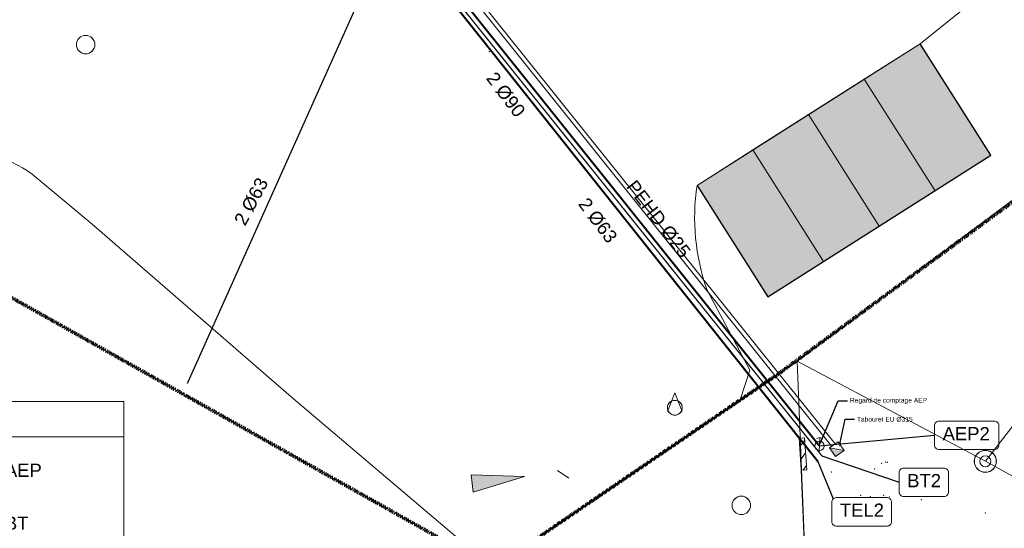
# Model space of a CAD drawing. Header units: centimetres. Extents: x -11246 to 29725, y -11714 to 13666.
# Tile 15 of 79: x 3146 to 3519, y 2167 to 2359. Entities that reach past the tile are written whole.
import ezdxf
from ezdxf import colors
from ezdxf.entities.mleader import LeaderData, LeaderLine
from ezdxf.enums import TextEntityAlignment as Align
from ezdxf.lldxf.tags import DXFTag
from ezdxf.math import Vec2, Vec3

# ---------------------------------------------------------------- set-up
doc = ezdxf.new("R2010")
doc.units = ezdxf.units.CM
doc.linetypes.add('Centre 2', pattern=[0.03175, 0.00635, -0.004763, 0.015875, -0.004763])
doc.linetypes.add('IMPORT-BORDCHAUSSEE', pattern=[0])
for name, color, linetype, lineweight in [('0- Cloture', 7, 'Continuous', 5), ('0- Emprise', 7, 'Continuous', 5), ('Ass - EU - Regards', 1, 'Continuous', 0), ('Ass - EU - Réseau', 1, 'Continuous', 0), ('Caches des symboles', 7, 'Continuous', 5), ('COV_EPURE_LEGENDE', 7, 'Continuous', 5), ('COV_EPURES', 7, 'Continuous', 5), ('Regard', 7, 'Continuous', 5), ('Réseaux divers - AEP - Réseau', 160, 'Texte-AEP', 0), ('Réseaux divers - AEP - Textes - Noeuds', 160, 'Continuous', 0), ('Réseaux divers - AEP - Textes - Tronçons', 160, 'Continuous', 0), ('Réseaux divers - BT - Réseau', 1, 'Texte-BT', 0), ('Réseaux divers - BT - Textes - Noeuds', 174, 'Continuous', 0), ('Réseaux divers - BT - Textes - Tronçons', 174, 'Continuous', 0), ('Réseaux divers - Légende', 1, 'Continuous', 0), ('Réseaux divers - Telecom - Réseau', 92, 'Texte-Telecom', 0), ('Réseaux divers - Telecom - Textes - Noeuds', 92, 'Continuous', 0), ('Réseaux divers - Telecom - Textes - Tronçons', 92, 'Continuous', 0), ('Terrain - Points', 54, 'Continuous', 0)]:
    doc.layers.add(name, color=color, linetype=linetype, lineweight=lineweight)
doc.layers.add('0- nouvelle giration', color=7, linetype='Continuous')
for name, color, linetype, lineweight, true_color in [('BORNE-ANCIENNE', 7, 'Continuous', 5, 0x003f7f), ('CADASTRE', 190, 'IMPORT-BORDCHAUSSEE', 5, 0x7f00ff), ('INACTIF', 4, 'Continuous', 5, 0x00ffff), ('MUR', 7, 'Continuous', 5, 0x7f3f00), ('POLYGO', 7, 'Continuous', 5, 0xa50000), ('PORTAIL', 6, 'Continuous', 5, 0xff00ff), ('VERDI_CLOTURE LIMITE DE PROPRIETE', 1, 'Continuous', 5, 0xff0000), ('VERDI_Place permeable', 7, 'Continuous', 5, 0x7fffbf)]:
    doc.layers.add(name, color=color, linetype=linetype, lineweight=lineweight, true_color=true_color)
doc.styles.add('Etiquette noeud réseaux divers', font='arial.ttf', dxfattribs={"height": 0.5})
doc.styles.add('Etiquette tronçon réseaux divers', font='arial.ttf', dxfattribs={"height": 0.5})
doc.styles.add('Lignes', font='arial.ttf', dxfattribs={"height": 0.35})
doc.styles.add('Légende réseaux divers', font='arial.ttf', dxfattribs={"height": 0.5})
doc.styles.get("Standard").update_dxf_attribs({"font": 'arial.ttf'})
doc.styles.add('Tronçons', font='arial.ttf', dxfattribs={"height": 0.5})
tags = doc.linetypes.add('Texte-AEP', pattern='A,5,-0.25,["AEP",Lignes,S=1,R=0,X=0,Y=-0.18],-1.25', length=6.5).pattern_tags.tags
tags[15:16] = [DXFTag(74, 4), DXFTag(75, 0), DXFTag(340, '0'), DXFTag(46, 0.0), DXFTag(50, 0.0), DXFTag(44, 0.0), DXFTag(45, 0.0)]
tags[4:5] = [DXFTag(74, 4), DXFTag(75, 0), DXFTag(340, '0'), DXFTag(46, 0.0), DXFTag(50, 0.0), DXFTag(44, 0.0), DXFTag(45, 0.0)]
tags = doc.linetypes.add('Texte-BT', pattern='A,5,-0.25,["BT",Lignes,S=1,R=0,X=0,Y=-0.18],-1.25', length=6.5).pattern_tags.tags
tags[15:16] = [DXFTag(74, 4), DXFTag(75, 0), DXFTag(340, '0'), DXFTag(46, 0.0), DXFTag(50, 0.0), DXFTag(44, 0.0), DXFTag(45, 0.0)]
tags[4:5] = [DXFTag(74, 4), DXFTag(75, 0), DXFTag(340, '0'), DXFTag(46, 0.0), DXFTag(50, 0.0), DXFTag(44, 0.0), DXFTag(45, 0.0)]
tags = doc.linetypes.add('Texte-Telecom', pattern='A,5,-0.25,["TEL",Lignes,S=1,R=0,X=0,Y=-0.18],-1.25', length=6.5).pattern_tags.tags
tags[15:16] = [DXFTag(74, 4), DXFTag(75, 0), DXFTag(340, '0'), DXFTag(46, 0.0), DXFTag(50, 0.0), DXFTag(44, 0.0), DXFTag(45, 0.0)]
tags[4:5] = [DXFTag(74, 4), DXFTag(75, 0), DXFTag(340, '0'), DXFTag(46, 0.0), DXFTag(50, 0.0), DXFTag(44, 0.0), DXFTag(45, 0.0)]
doc.dimstyles.get("Standard").update_dxf_attribs({"dimtxt": 0.18, "dimasz": 0.18, "dimexe": 0.18, "dimexo": 0.0625, "dimgap": 0.09, "dimtad": 0, "dimtih": 1, "dimtoh": 1, "dimdec": 4, "dimzin": 0, "dimdsep": 46, "dimtxsty": 'Standard', "dimcen": 0.09, "dimadec": 0, "dimazin": 0, "dimtfac": 1, "dimtdec": 4, "dimtofl": 0, "dimtmove": 0, "dimatfit": 3, "dimfxl": 1, "dimtolj": 1, "dimtzin": 0, "dimarcsym": 0})

# ---------------------------------------------------------------- blocks, each defined once
blk = doc.blocks.new('APS_VERDI_PLAN MASSE_V2_REVIT_dwg_zs_cache-14888816-RDC Bâtiment 500')
at = {"layer": 'Caches des symboles', "flags": 128}
blk.add_lwpolyline([(-43.642, -51.369), (-43.743, -51.411), (-43.821, -51.489), (-43.863, -51.59), (-43.863, -51.7), (-43.821, -51.801), (-43.743, -51.879), (-43.642, -51.921), (-43.532, -51.921), (-43.431, -51.879), (-43.353, -51.801), (-43.311, -51.7), (-43.311, -51.59), (-43.353, -51.489), (-43.431, -51.411), (-43.532, -51.369), (-43.642, -51.369)], dxfattribs=at)
blk = doc.blocks.new('APS_VERDI_PLAN MASSE_V2_REVIT_dwg_4-14888817-RDC Bâtiment 500')
at = {"layer": 'INACTIF'}
blk.add_circle((-43.587, -51.645), 0.281, dxfattribs=at)
at = {"layer": 'POLYGO', "flags": 128}
blk.add_lwpolyline([(-43.868, -51.785), (-43.587, -51.083), (-43.306, -51.785)], dxfattribs=at)
blk.add_blockref('APS_VERDI_PLAN MASSE_V2_REVIT_dwg_zs_cache-14888816-RDC Bâtiment 500', (0, 0))
blk = doc.blocks.new('APS_VERDI_PLAN MASSE_V2_REVIT_dwg_zs_cache-14888839-RDC Bâtiment 500')
at = {"layer": 'Caches des symboles', "flags": 128}
blk.add_lwpolyline([(-41.139, -54.995), (-41.265, -55.047), (-41.362, -55.144), (-41.414, -55.27), (-41.414, -55.406), (-41.362, -55.532), (-41.265, -55.629), (-41.139, -55.681), (-41.002, -55.681), (-40.876, -55.629), (-40.78, -55.532), (-40.727, -55.406), (-40.727, -55.27), (-40.78, -55.144), (-40.876, -55.047), (-41.002, -54.995)], close=True, dxfattribs=at)
blk = doc.blocks.new('APS_VERDI_PLAN MASSE_V2_REVIT_dwg_GU14-14888840-RDC Bâtiment 500')
at = {"layer": 'Regard'}
blk.add_circle((-41.071, -55.338), 0.35, dxfattribs=at)
blk.add_blockref('APS_VERDI_PLAN MASSE_V2_REVIT_dwg_zs_cache-14888839-RDC Bâtiment 500', (0, 0))
blk = doc.blocks.new('APS_VERDI_PLAN MASSE_V2_REVIT_dwg_zs_cache-14888843-RDC Bâtiment 500')
at = {"layer": 'Caches des symboles', "flags": 128}
blk.add_lwpolyline([(-65.966, -37.568), (-66.092, -37.62), (-66.188, -37.717), (-66.241, -37.843), (-66.241, -37.979), (-66.188, -38.106), (-66.092, -38.202), (-65.966, -38.254), (-65.829, -38.254), (-65.703, -38.202), (-65.606, -38.106), (-65.554, -37.979), (-65.554, -37.843), (-65.606, -37.717), (-65.703, -37.62), (-65.829, -37.568)], close=True, dxfattribs=at)
blk = doc.blocks.new('APS_VERDI_PLAN MASSE_V2_REVIT_dwg_GU14-14888844-RDC Bâtiment 500')
at = {"layer": 'Regard'}
blk.add_circle((-65.897, -37.911), 0.35, dxfattribs=at)
blk.add_blockref('APS_VERDI_PLAN MASSE_V2_REVIT_dwg_zs_cache-14888843-RDC Bâtiment 500', (0, 0))
blk = doc.blocks.new('APS_VERDI_PLAN MASSE_V2_REVIT_dwg_zs_cache-14888859-RDC Bâtiment 500')
at = {"layer": 'Caches des symboles', "flags": 128}
blk.add_lwpolyline([(-31.91, -53.258), (-32.062, -53.321), (-32.178, -53.436), (-32.24, -53.588), (-32.24, -53.752), (-32.178, -53.903), (-32.062, -54.019), (-31.91, -54.082), (-31.746, -54.082), (-31.595, -54.019), (-31.479, -53.903), (-31.416, -53.752), (-31.416, -53.588), (-31.479, -53.436), (-31.595, -53.321), (-31.746, -53.258)], close=True, dxfattribs=at)
blk = doc.blocks.new('APS_VERDI_PLAN MASSE_V2_REVIT_dwg_STP8-14888860-RDC Bâtiment 500')
at = {"layer": 'BORNE-ANCIENNE'}
for radius in [0.42, 0.21]:
    blk.add_circle((-31.828, -53.67), radius, dxfattribs=at)
blk.add_blockref('APS_VERDI_PLAN MASSE_V2_REVIT_dwg_zs_cache-14888859-RDC Bâtiment 500', (0, 0))
blk = doc.blocks.new('Boite de branchement 40x40', base_point=(82.196, 7.413))
at = {"linetype": 'Continuous'}
blk.add_hatch(color=0, dxfattribs=at).paths.add_polyline_path([(82.396, 7.213), (81.996, 7.213), (82.396, 7.613)])
at = {"color": 0, "linetype": 'Continuous', "lineweight": -2, "elevation": 0, "flags": 128}
blk.add_lwpolyline([(81.996, 7.613), (82.396, 7.613), (82.396, 7.213), (81.996, 7.213)], close=True, dxfattribs=at)
blk.add_lwpolyline([(82.396, 7.613), (81.996, 7.213)], dxfattribs=at)
blk = doc.blocks.new('MENSURA_LEADER9', base_point=(1991130.632, 7239885.429))
at = {"layer": 'Réseaux divers - AEP - Textes - Noeuds', "flags": 128}
blk.add_lwpolyline([(1991132.901, 7239885.429), (1991132.901, 7239885.429, 0.414214), (1991133.071, 7239885.6), (1991133.071, 7239886.334), (1991133.071, 7239886.334, 0.414214), (1991132.901, 7239886.504), (1991130.802, 7239886.504), (1991130.802, 7239886.504, 0.414214), (1991130.632, 7239886.334), (1991130.632, 7239885.6), (1991130.632, 7239885.6, 0.414214), (1991130.802, 7239885.429)], format="xyb", close=True, dxfattribs=at)
blk = doc.blocks.new('MENSURA_LEADER11', base_point=(1991128.077, 7239883.547))
at = {"layer": 'Réseaux divers - BT - Textes - Noeuds', "flags": 128}
blk.add_lwpolyline([(1991129.782, 7239883.547), (1991129.782, 7239883.547, 0.414214), (1991129.953, 7239883.718), (1991129.953, 7239884.451), (1991129.953, 7239884.451, 0.414214), (1991129.782, 7239884.622), (1991128.248, 7239884.622), (1991128.248, 7239884.622, 0.414214), (1991128.077, 7239884.451), (1991128.077, 7239883.718), (1991128.077, 7239883.718, 0.414214), (1991128.248, 7239883.547)], format="xyb", close=True, dxfattribs=at)
blk = doc.blocks.new('MENSURA_LEADER13', base_point=(1991124.414, 7239881.876))
at = {"layer": 'Réseaux divers - Telecom - Textes - Noeuds', "flags": 128}
blk.add_lwpolyline([(1991126.509, 7239881.876), (1991126.509, 7239881.876, 0.414214), (1991126.68, 7239882.046), (1991126.68, 7239882.78), (1991126.68, 7239882.78, 0.414214), (1991126.509, 7239882.951), (1991124.585, 7239882.951), (1991124.585, 7239882.951, 0.414214), (1991124.414, 7239882.78), (1991124.414, 7239882.046), (1991124.414, 7239882.046, 0.414214), (1991124.585, 7239881.876)], format="xyb", close=True, dxfattribs=at)
blk = doc.blocks.new('MENSURA_ASTRA_Telecom')
at = {"layer": 'Réseaux divers - Légende', "color": 92, "linetype": 'Texte-Telecom', "const_width": 0.075, "flags": 128}
blk.add_lwpolyline([(0, 0), (5, 0)], dxfattribs=at)
blk = doc.blocks.new('MENSURA_ASTRA_BT')
at = {"layer": 'Réseaux divers - Légende', "color": 1, "linetype": 'Texte-BT', "const_width": 0.05, "flags": 128}
blk.add_lwpolyline([(0, 0), (5, 0)], dxfattribs=at)
blk.add_lwpolyline([(0, 0), (5, 0)], dxfattribs=at)
blk = doc.blocks.new('MENSURA_ASTRA_AEP')
at = {"layer": 'Réseaux divers - Légende', "color": 160, "linetype": 'Texte-AEP', "const_width": 0.075, "flags": 128}
blk.add_lwpolyline([(0, 0), (5, 0)], dxfattribs=at)
blk.add_lwpolyline([(0, 0), (5, 0)], dxfattribs=at)
blk.add_lwpolyline([(0, 0), (5, 0)], dxfattribs=at)
blk = doc.blocks.new('Légende Réseaux divers')
at = {"color": 5}
for p, q in [((0.581, -1.052), (7.711, -1.052)), ((0.581, -1.448), (7.711, -1.448))]:
    blk.add_line(p, q, dxfattribs=at)
at = {"color": 1}
for p, q in [((0.581, -3.052), (7.711, -3.052)), ((0.581, -3.448), (7.711, -3.448))]:
    blk.add_line(p, q, dxfattribs=at)
at = {"layer": 'Réseaux divers - Légende', "color": 7, "flags": 128}
blk.add_lwpolyline([(0, -4.478), (13.187, -4.478), (13.187, 7.333), (0, 7.333)], close=True, dxfattribs=at)
blk.add_lwpolyline([(0, 6), (13.187, 6)], dxfattribs=at)
at = {"layer": 'Réseaux divers - Légende'}
for name, p, xscale, yscale in [('MENSURA_ASTRA_AEP', (0.536, 4.75), 1.425978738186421, 6.666666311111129), ('MENSURA_ASTRA_BT', (0.518, 2.75), 1.43303804, 10), ('MENSURA_ASTRA_Telecom', (0.536, 0.75), 1.425978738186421, 6.666666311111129)]:
    blk.add_blockref(name, p, dxfattribs=dict(at, xscale=xscale, yscale=yscale))
at = {"layer": 'Réseaux divers - Légende', "style": 'Légende réseaux divers'}
blk.add_text('Légende', height=0.5, dxfattribs=at).set_placement((5.921, 6.958), align=Align.TOP_CENTER)
for s, p in [('AEP', (8.684, 4.333)), ('BT', (8.684, 2.333)), ('Telecom', (8.684, 0.333)), ('Eau pluviale', (8.71, -1.557)), ('Eau usée', (8.71, -3.557))]:
    blk.add_text(s, height=0.5, dxfattribs=at).set_placement(p, align=Align.BOTTOM_LEFT)

msp = doc.modelspace()

# ---------------------------------------------------------------- hatches: boundary and pattern name
at = {"layer": 'COV_EPURE_LEGENDE', "true_color": 0x260000}
msp.add_hatch(color=18, dxfattribs=at).paths.add_polyline_path([(3317.68351, 2180.61773), (3337.08144, 2186.51955), (3316.81794, 2187.22797)])
at = {"layer": 'MUR'}
h = msp.add_hatch(dxfattribs=at)
h.set_pattern_fill('FP_6', color=256, scale=10, style=0, pattern_type=2)
h.set_pattern_definition([(54, (-19907822.072, -72396641.444), (-2.56862895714, 1.86621817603), [])])
h.paths.add_polyline_path([(3441.78965, 2188.93307), (3443.9183, 2189.07005), (3443.14005, 2201.164), (3441.0114, 2201.02702)])
at = {"layer": 'VERDI_Place permeable', "true_color": 0x808080}
h = msp.add_hatch(color=8, dxfattribs=at)
h.dxf.hatch_style = 1
h.paths.add_polyline_path([(2944.04773, 2285.99777), (3093.39962, 2285.99777), (3118.22205, 2310.99777), (2844.04773, 2310.99777), (2844.04773, 2285.99777), (2907.28024, 2285.99777)])
h.paths.add_polyline_path([(3402.39126, 2296.68669), (3423.49903, 2310.08304), (3450.29172, 2267.8675), (3429.18395, 2254.47116)])
h.paths.add_polyline_path([(3423.49903, 2310.08304), (3444.6068, 2323.47938), (3471.39949, 2281.26385), (3450.29172, 2267.8675)])
h.paths.add_polyline_path([(3465.71457, 2336.87573), (3486.82234, 2350.27208), (3513.61503, 2308.05654), (3492.50726, 2294.66019)])
h.paths.add_polyline_path([(3444.6068, 2323.47938), (3465.71457, 2336.87573), (3492.50726, 2294.66019), (3471.39949, 2281.26385)])
h.paths.add_polyline_path([(2818.97109, 2441.47748), (2799.06704, 2426.3504), (2829.3212, 2386.54229), (2849.22526, 2401.66937)])
h.paths.add_polyline_path([(2850.37362, 2441.47499), (2830.46957, 2426.34791), (2860.72373, 2386.5398), (2880.62779, 2401.66688)])
h.paths.add_polyline_path([(2881.77267, 2441.47708), (2861.86862, 2426.35), (2892.12278, 2386.54189), (2912.02683, 2401.66897)])
h.paths.add_polyline_path([(2913.15924, 2441.49559), (2893.25519, 2426.36851), (2923.50935, 2386.5604), (2943.41341, 2401.68748)])
h.paths.add_polyline_path([(2944.57088, 2441.48111), (2924.66683, 2426.35403), (2954.92099, 2386.54592), (2974.82505, 2401.673)])
h.paths.add_polyline_path([(2975.95699, 2441.50023), (2956.05294, 2426.37314), (2986.3071, 2386.56503), (3006.21115, 2401.69212)])
h.paths.add_polyline_path([(3007.26139, 2441.62685), (2987.35734, 2426.49977), (3017.6115, 2386.69166), (3037.51555, 2401.81874)])
h.paths.add_polyline_path([(3038.77913, 2441.47277), (3018.87508, 2426.34568), (3049.12924, 2386.53758), (3069.0333, 2401.66466)])
h.paths.add_polyline_path([(3070.12239, 2441.62685), (3050.21833, 2426.49977), (3080.47249, 2386.69166), (3100.37655, 2401.81874)])

# ---------------------------------------------------------------- linework, layer by layer
at = {"lineweight": 5, "flags": 128}
for points in [[(3465.71457, 2336.87573), (3486.82234, 2350.27208), (3513.61503, 2308.05654), (3492.50726, 2294.66019)], [(3444.6068, 2323.47938), (3465.71457, 2336.87573), (3492.50726, 2294.66019), (3471.39949, 2281.26385)], [(3423.49903, 2310.08304), (3444.6068, 2323.47938), (3471.39949, 2281.26385), (3450.29172, 2267.8675)], [(3402.39126, 2296.68669), (3423.49903, 2310.08304), (3450.29172, 2267.8675), (3429.18395, 2254.47116)]]:
    msp.add_lwpolyline(points, close=True, dxfattribs=at)
at = {"layer": '0- Cloture', "color": 30, "lineweight": 50, "true_color": 0xff7f00}
msp.add_line((3325.19189, 2151.86878), (3432.5866, 2224.95335), dxfattribs=at)
at = {"layer": '0- Cloture', "flags": 128}
for points in [[(3402.39126, 2296.68669), (3486.82234, 2350.27208), (3533.72437, 2387.94953), (3568.69088, 2377.11876), (3710.602, 2518.86355), (3699.32377, 2552.98621), (3713.58917, 2570.44484), (3727.30169, 2588.36147), (3727.30169, 2603.36147), (3727.30169, 2693.35885), (2416.69901, 2693.35885), (2416.69901, 2603.23233), (3282.68294, 2603.23233), (3353.47012, 2603.36147), (3353.47012, 2588.36142), (3353.47012, 2558.45189), (3353.47012, 2458.7884), (3353.47012, 2452.2884), (3334.95936, 2452.2884)], [(3150.69374, 2300.97689), (3173.3404, 2282.04746), (3248.74813, 2216.7424), (3325.19189, 2151.86878), (3418.70159, 2215.50428), (3422.34464, 2226.77096), (3406.16245, 2257.24017)]]:
    msp.add_lwpolyline(points, dxfattribs=at)
at = {"layer": '0- Cloture'}
for centre, radius, start, end in [((3118.44194, 2254.08919), 56.909, 55.4777795, 90.2213777), ((3483.4727, 2284.53475), 81.98701, 171.4763356, 199.4457141)]:
    msp.add_arc(centre, radius, start, end, dxfattribs=at)
at = {"layer": '0- Emprise', "flags": 128}
msp.add_lwpolyline([(3325.19189, 2151.86878), (3248.74813, 2216.7424), (3173.3404, 2282.04746), (3150.69374, 2300.97689)], dxfattribs=at)
at = {"layer": '0- Emprise'}
msp.add_arc((3118.44192, 2254.08914), 56.90906, 55.4777967, 90.2213606, dxfattribs=at)
at = {"layer": '0- nouvelle giration', "flags": 128}
msp.add_lwpolyline([(3402.39126, 2296.68669), (3429.18395, 2254.47116), (3513.61503, 2308.05654), (3486.82234, 2350.27208)], dxfattribs=at)
at = {"layer": 'Ass - EU - Réseau', "elevation": 0, "flags": 128}
for points in [[(3253.61675, 2447.04498), (3453.43926, 2197.96501)], [(3254.93016, 2447.96469), (3454.75267, 2198.88472)]]:
    msp.add_lwpolyline(points, dxfattribs=at)
at = {"layer": 'CADASTRE', "linetype": 'Continuous', "flags": 128}
for points in [[(2848.11646, 1827.20797), (3440.30442, 2230.2055), (3527.80555, 2295.48829), (3707.54838, 2490.2125), (3827.29725, 2724.02599)], [(3797.70548, 2033.40581), (3511.5739, 2192.32874), (3573.97286, 2272.6666)], [(3511.5739, 2192.32874), (3440.30443, 2230.2055), (3444.06592, 2135.75599)]]:
    msp.add_lwpolyline(points, dxfattribs=at)
at = {"layer": 'COV_EPURE_LEGENDE', "color": 18, "true_color": 0x260000}
for p, q in [((3337.08144, 2186.51955), (3316.81794, 2187.22797)), ((3316.81794, 2187.22797), (3317.68351, 2180.61773)), ((3317.68351, 2180.61773), (3337.08144, 2186.51955))]:
    msp.add_line(p, q, dxfattribs=at)
at = {"layer": 'COV_EPURES'}
msp.add_line((3349.51745, 2188.85723), (3353.86515, 2185.90594), dxfattribs=at)
at = {"layer": 'MUR'}
msp.add_line((3443.9183, 2189.07005), (3443.14005, 2201.164), dxfattribs=at)
at = {"layer": 'MUR', "flags": 128}
msp.add_lwpolyline([(3441.78965, 2188.93307), (3441.0114, 2201.02702), (3443.14005, 2201.164), (3443.9183, 2189.07005), (3441.78965, 2188.93307), (3441.0114, 2201.02702)], dxfattribs=at)
at = {"layer": 'PORTAIL'}
msp.add_line((3441.78965, 2188.93307), (3443.22468, 2154.16385), dxfattribs=at)
at = {"layer": 'Réseaux divers - AEP - Réseau', "elevation": 0, "flags": 128}
msp.add_lwpolyline([(3247.25867, 2449.5056, 0.75, 0.75, 0), (3448.67256, 2198.21033, 0.75, 0.75, 0)], format="xyseb", dxfattribs=at)
at = {"layer": 'Réseaux divers - AEP - Textes - Noeuds'}
msp.add_circle((3448.77356, 2198.11524), 1.76927, dxfattribs=at)
at = {"layer": 'Réseaux divers - BT - Réseau', "const_width": 0.5, "flags": 128}
msp.add_lwpolyline([(3245.28245, 2445.56696), (3245.38185, 2441.59312), (3284.42421, 2389.05039), (3209.39735, 2221.7383)], dxfattribs=at)
at = {"layer": 'Réseaux divers - BT - Réseau', "elevation": 0, "flags": 128}
msp.add_lwpolyline([(3246.84011, 2446.83376, 0.5, 0.5, 0), (3449.67628, 2194.37785, 0.5, 0.5, 0)], format="xyseb", dxfattribs=at)
at = {"layer": 'Réseaux divers - BT - Réseau', "color": 5, "flags": 128}
for points in [[(3448.61581, 2196.02655), (3448.85307, 2201.29138), (3447.78537, 2200.93565)], [(3448.61581, 2196.02655), (3448.85307, 2201.29138), (3449.88445, 2200.84105)]]:
    msp.add_lwpolyline(points, dxfattribs=at)
at = {"layer": 'Réseaux divers - Telecom - Réseau', "elevation": 0, "flags": 128}
msp.add_lwpolyline([(3246.6646, 2445.20902, 0.75, 0.75, 0), (3448.18853, 2192.20058, 0.75, 0.75, 0)], format="xyseb", dxfattribs=at)
at = {"layer": 'Terrain - Points'}
for p in [(3323.74038, 2347.22926, 0), (3469.66929, 2189.39882, 0), (3472.32122, 2191.52146, 0), (3473.77301, 2192.00997, 0), (3474.43681, 2191.86147, 0), (3453.18941, 2188.23812, 0), (3464.37155, 2179.42861, 0), (3468.01044, 2178.93551, 0), (3473.09947, 2179.42751, 0), (3475.20079, 2178.86401, 0), (3487.37461, 2177.85227, 0), (3511.58623, 2172.70503, 0)]:
    msp.add_point(p, dxfattribs=at)
at = {"layer": 'VERDI_CLOTURE LIMITE DE PROPRIETE', "linetype": 'Centre 2', "lineweight": 90, "flags": 128}
for points in [[(3325.19189, 2151.86878), (3104.04773, 2275.99777), (2719.08488, 2275.90748), (2405.4661, 2571.29875), (2392.47536, 2606.41193), (2352.07026, 2716.71972), (2610.30881, 2764.10863), (2972.5, 2782.14161), (3824.85803, 2729.33575)], [(3827.29725, 2724.02599), (3707.54838, 2490.2125), (3569.07264, 2339.05748), (3530.21034, 2296.51078), (3432.5866, 2224.95335), (3423.32163, 2218.64832), (3325.19189, 2151.86878)]]:
    msp.add_lwpolyline(points, dxfattribs=at)

# ---------------------------------------------------------------- block references
at = {"xscale": 10, "yscale": 10, "zscale": 10}
for name in ['APS_VERDI_PLAN MASSE_V2_REVIT_dwg_GU14-14888844-RDC Bâtiment 500', 'APS_VERDI_PLAN MASSE_V2_REVIT_dwg_4-14888817-RDC Bâtiment 500', 'APS_VERDI_PLAN MASSE_V2_REVIT_dwg_STP8-14888860-RDC Bâtiment 500', 'APS_VERDI_PLAN MASSE_V2_REVIT_dwg_GU14-14888840-RDC Bâtiment 500']:
    msp.add_blockref(name, (3829.85803, 2729.02599), dxfattribs=at)
at = {"layer": 'Ass - EU - Regards', "linetype": 'Continuous', "lineweight": 0, "xscale": 10, "yscale": 10, "zscale": 10, "rotation": 305.0013487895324}
msp.add_blockref('Boite de branchement 40x40', (3455.35015, 2196.86152, 3301.96121), dxfattribs=at)
at = {"layer": 'Réseaux divers - AEP - Textes - Noeuds'}
ref = msp.add_blockref('MENSURA_LEADER9', (3492.29769, 2196.76229, 0), dxfattribs=dict(at, xscale=10, yscale=10, zscale=10))
ref.add_attrib('TEXT_0', 'AEP2', dxfattribs={"height": 5, "style": 'Etiquette noeud réseaux divers'}).set_placement((3495.38102, 2205.26229, 0), align=Align.TOP_LEFT)
at = {"layer": 'Réseaux divers - BT - Textes - Noeuds'}
ref = msp.add_blockref('MENSURA_LEADER11', (3478.89324, 2179.0021, 0), dxfattribs=dict(at, xscale=10, yscale=10, zscale=10))
ref.add_attrib('TEXT_0', 'BT2', dxfattribs={"height": 5, "style": 'Etiquette noeud réseaux divers'}).set_placement((3481.97658, 2187.5021, 0), align=Align.TOP_LEFT)
at = {"layer": 'Réseaux divers - Légende', "xscale": 10, "yscale": 10, "zscale": 10}
msp.add_blockref('Légende Réseaux divers', (3053.491, 2141.5785, 0), dxfattribs=at)
at = {"layer": 'Réseaux divers - Telecom - Textes - Noeuds'}
ref = msp.add_blockref('MENSURA_LEADER13', (3453.38108, 2167.80764, 0), dxfattribs=dict(at, xscale=10, yscale=10, zscale=10))
ref.add_attrib('TEXT_0', 'TEL2', dxfattribs={"height": 5, "style": 'Etiquette noeud réseaux divers'}).set_placement((3456.46442, 2176.30764, 0), align=Align.TOP_LEFT)

# ---------------------------------------------------------------- texts
at = {"layer": 'Réseaux divers - AEP - Textes - Tronçons', "style": 'Tronçons'}
msp.add_text('PEHD Ø25', height=5, rotation=307.5287879, dxfattribs=at).set_placement((3384.70244, 2281.56367, 0), align=Align.BOTTOM_CENTER)
at = {"layer": 'Réseaux divers - BT - Réseau', "color": 1, "style": 'Etiquette tronçon réseaux divers'}
msp.add_text('2 Ø63', height=5, rotation=61.8409314, dxfattribs=at).set_placement((3237.06774, 2288.73786, 0), align=Align.BOTTOM_CENTER)
at = {"layer": 'Réseaux divers - BT - Textes - Tronçons', "color": 1, "style": 'Etiquette tronçon réseaux divers'}
msp.add_text('2 Ø90 ', height=5, rotation=307.0080252, dxfattribs=at).set_placement((3327.43284, 2327.87881, 0), align=Align.BOTTOM_CENTER)
at = {"layer": 'Réseaux divers - Telecom - Textes - Tronçons', "style": 'Etiquette tronçon réseaux divers'}
msp.add_text('2 Ø63', height=5, rotation=306.9182246, dxfattribs=at).set_placement((3361.68432, 2281.07583, 0), align=Align.BOTTOM_CENTER)

# ---------------------------------------------------------------- leaders
at = {"layer": 'Réseaux divers - AEP - Textes - Noeuds', "linetype": 'Continuous', "lineweight": 0}
msp.add_leader([(3448.67256, 2198.21033, 0), (3492.29769, 2202.13729, 0)], dimstyle='Standard', override={"dimasz": 0, "dimldrblk": 'None'}, dxfattribs=at)
at = {"layer": 'Réseaux divers - BT - Réseau', "color": 5}
ml = msp.add_multileader_mtext('Standard', dxfattribs=at)
ml.set_content('Regard de comptage AEP', color=5)
ml.set_leader_properties()
ml.build(insert=Vec2(0, 0))
ml.multileader.update_dxf_attribs({"text_right_attachment_type": 6, "dogleg_length": 0.36, "arrow_head_size": 1.8})
ctx = ml.context
ctx.base_point, ctx.char_height, ctx.arrow_head_size, ctx.landing_gap_size, ctx.plane_origin = Vec3(3459.38542, 2215.13253, 0), 1.8, 1.8, 0.9, Vec3(3448.67256, 2198.21033, 0)
ctx.right_attachment = 6
notes = []
notes.append((ctx, [(0, (1, 1, 0), (3455.78542, 2215.13253, 0), (1, 0), 3.6, [(0, [(3448.67256, 2198.21033, 0)], 0, [])])]))
ctx.mtext.insert, ctx.mtext.flow_direction = Vec3(3460.28542, 2216.29713, 0), 5
at = {"layer": 'Réseaux divers - BT - Textes - Noeuds', "linetype": 'Continuous', "lineweight": 0}
msp.add_leader([(3449.67628, 2194.37785, 0), (3478.89324, 2184.3771, 0)], dimstyle='Standard', override={"dimasz": 0, "dimldrblk": 'None'}, dxfattribs=at)
at = {"layer": 'Réseaux divers - Légende'}
ml = msp.add_multileader_mtext('Standard', dxfattribs=at)
ml.set_content('Tabouret EU Ø315', color=256)
ml.set_leader_properties()
ml.build(insert=Vec2(0, 0))
ml.multileader.update_dxf_attribs({"text_right_attachment_type": 6, "dogleg_length": 0.36, "arrow_head_size": 1.8})
ctx = ml.context
ctx.base_point, ctx.char_height, ctx.arrow_head_size, ctx.landing_gap_size, ctx.plane_origin = Vec3(3462.03476, 2208.22316), 1.8, 1.8, 0.9, Vec3(3456.28862, 2197.65079)
ctx.right_attachment = 6
notes.append((ctx, [(0, (1, 1, 0), (3458.43476, 2208.22316), (1, 0), 3.6, [(0, [(3456.28862, 2197.65079)], 0, [])])]))
ctx.mtext.insert, ctx.mtext.flow_direction = Vec3(3462.93476, 2209.12316), 5
at = {"layer": 'Réseaux divers - Telecom - Textes - Noeuds', "linetype": 'Continuous', "lineweight": 0}
msp.add_leader([(3448.18853, 2192.20058, 0), (3453.88096, 2178.06867, 0)], dimstyle='Standard', override={"dimasz": 0, "dimldrblk": 'None'}, dxfattribs=at)
for ctx, leaders in notes:
    for number, flags, end, landing, length, lines in leaders:
        leader = LeaderData()
        leader.index, (leader.has_last_leader_line, leader.has_dogleg_vector, leader.attachment_direction) = number, flags
        leader.last_leader_point, leader.dogleg_vector, leader.dogleg_length = Vec3(end), Vec3(landing), length
        for number, points, colour, breaks in lines:
            line = LeaderLine()
            line.index, line.vertices, line.color, line.breaks = number, Vec3.list(points), colors.encode_raw_color(colour), breaks
            leader.lines.append(line)
        ctx.leaders.append(leader)

doc.saveas('drawing.dxf')
